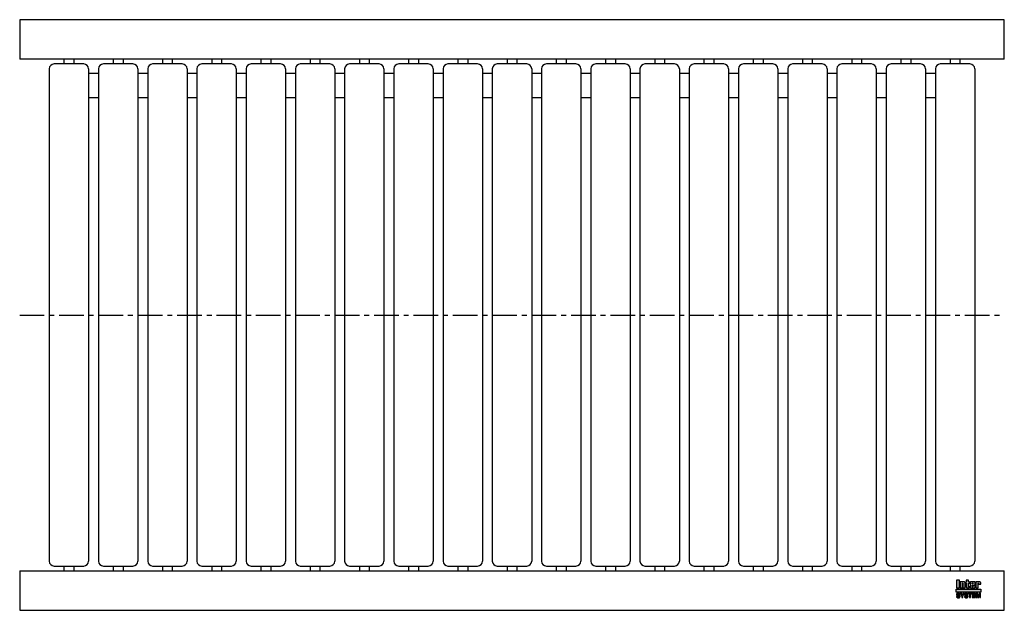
# Model space of a CAD drawing. Header units: millimetres. Extents: x 0 to 1000, y -300 to 300.
import ezdxf

# ---------------------------------------------------------------- set-up
doc = ezdxf.new("R2010")
doc.units = ezdxf.units.MM
doc.header["$LTSCALE"] = 20
doc.linetypes.add('CENTER', pattern=[2, 1.25, -0.25, 0.25, -0.25])
doc.layers.get('0').update_dxf_attribs({"linetype": 'CONTINUOUS', "lineweight": 50})
for name, color, linetype, lineweight in [('Centre Lines', 4, 'CENTER', 25), ('Frame', 1, 'CONTINUOUS', 25), ('Midi', 70, 'CONTINUOUS', 25), ('Rollers', 7, 'CONTINUOUS', 25)]:
    doc.layers.add(name, color=color, linetype=linetype, lineweight=lineweight)

# ---------------------------------------------------------------- blocks, each defined once
blk = doc.blocks.new('A$C7C524052')
at = {"layer": 'Rollers'}
for p, q in [((35, 255), (5, 255)), ((15, 260), (15, 255)), ((25, 260), (25, 255)), ((0, 250), (0, -250)), ((40, 250), (40, -250)), ((5, -255), (35, -255)), ((15, -255), (15, -260)), ((25, -255), (25, -260))]:
    blk.add_line(p, q, dxfattribs=at)
for centre, start, end in [((5, 250), 90, 180), ((35, 250), 0, 90), ((5, -250), 180, 270), ((35, -250), 270, 0)]:
    blk.add_arc(centre, 5, start, end, dxfattribs=at)

msp = doc.modelspace()

# ---------------------------------------------------------------- hatches: boundary and pattern name
at = {"layer": 'Frame'}
h = msp.add_hatch(color=254, dxfattribs=at)
h.paths.add_polyline_path([(973.3, -272.7), (973.3, -272.6), (973.4, -272.6), (973.4, -272.5), (973.4, -272.5), (973.5, -272.5), (973.6, -272.5), (973.7, -272.5), (973.7, -272.5), (973.8, -272.5), (973.8, -272.6), (973.9, -272.6), (973.9, -272.7), (973.9, -272.8), (973.9, -272.9), (973.9, -273.5), (976.1, -273.5), (976.1, -272.8), (976.1, -272.6), (976.1, -272.4), (976.1, -272.2), (976, -272), (975.9, -271.9), (975.9, -271.7), (975.8, -271.6), (975.7, -271.5), (975.6, -271.4), (975.5, -271.3), (975.4, -271.2), (975.2, -271.1), (975.1, -271.1), (974.9, -271), (974.7, -271), (974.6, -271), (974.5, -271), (974.4, -271), (974.3, -271), (974.2, -271), (974.1, -271.1), (974, -271.1), (973.9, -271.1), (973.9, -271.1), (973.8, -271.1), (973.7, -271.2), (973.6, -271.2), (973.5, -271.2), (973.5, -271.3), (973.4, -271.3), (973.3, -271.4), (973.2, -271.4), (973.2, -271), (971, -271), (971, -277.3), (973.3, -277.3), (973.3, -272.9), (973.3, -272.8)])
h.paths.add_polyline_path([(970.4, -272.5), (970.4, -272.3), (970.4, -272.1), (970.4, -271.9), (970.4, -271.8), (970.3, -271.7), (970.3, -271.5), (970.2, -271.4), (970.1, -271.3), (970, -271.3), (969.9, -271.2), (969.8, -271.1), (969.6, -271.1), (969.5, -271.1), (969.3, -271), (969.1, -271), (968.9, -271), (966.7, -271), (966.5, -271), (966.3, -271), (966.1, -271.1), (965.9, -271.1), (965.8, -271.1), (965.7, -271.2), (965.6, -271.3), (965.5, -271.3), (965.4, -271.4), (965.3, -271.5), (965.3, -271.7), (965.2, -271.8), (965.2, -271.9), (965.2, -272.1), (965.2, -272.3), (965.2, -272.5), (965.2, -275.9), (965.2, -276.1), (965.2, -276.3), (965.2, -276.4), (965.2, -276.6), (965.3, -276.7), (965.3, -276.8), (965.4, -276.9), (965.5, -277), (965.6, -277.1), (965.7, -277.1), (965.8, -277.2), (965.9, -277.2), (966.1, -277.3), (966.3, -277.3), (966.5, -277.3), (966.7, -277.3), (968.9, -277.3), (969.1, -277.3), (969.3, -277.3), (969.5, -277.3), (969.6, -277.2), (969.8, -277.2), (969.9, -277.1), (970, -277.1), (970.1, -277), (970.2, -276.9), (970.3, -276.8), (970.3, -276.7), (970.4, -276.6), (970.4, -276.4), (970.4, -276.3), (970.4, -276.1), (970.4, -275.9), (970.4, -274.8), (968.1, -274.8), (968.1, -275.6), (968.1, -275.8), (968.1, -275.8), (968.1, -275.9), (968, -276), (968, -276), (967.9, -276.1), (967.9, -276.1), (967.8, -276.1), (967.7, -276.1), (967.7, -276.1), (967.6, -276), (967.6, -276), (967.5, -275.9), (967.5, -275.8), (967.5, -275.8), (967.5, -275.6), (967.5, -274.3), (970.4, -274.3)])
h.paths.add_polyline_path([(968.1, -273.2), (967.5, -273.2), (967.5, -272.7), (967.5, -272.6), (967.5, -272.5), (967.5, -272.4), (967.5, -272.3), (967.6, -272.3), (967.6, -272.2), (967.7, -272.2), (967.8, -272.2), (967.9, -272.2), (968, -272.2), (968, -272.3), (968.1, -272.3), (968.1, -272.4), (968.1, -272.5), (968.1, -272.6), (968.1, -272.7)], flags=16)
h.paths.add_polyline_path([(963.7, -272.3), (964.6, -272.3), (964.6, -271), (963.7, -271), (963.7, -269.3), (961.4, -269.3), (961.4, -271), (960.8, -271), (960.8, -272.3), (961.4, -272.3), (961.4, -275.9), (961.4, -276.1), (961.4, -276.2), (961.4, -276.4), (961.5, -276.5), (961.5, -276.7), (961.6, -276.8), (961.6, -276.9), (961.7, -277), (961.8, -277), (961.9, -277.1), (962, -277.2), (962.2, -277.2), (962.3, -277.2), (962.5, -277.3), (962.7, -277.3), (962.9, -277.3), (964.6, -277.3), (964.6, -276.1), (964.2, -276.1), (964.1, -276.1), (964, -276.1), (963.9, -276.1), (963.8, -276), (963.8, -276), (963.7, -275.9), (963.7, -275.9), (963.7, -275.8)])
h.paths.add_polyline_path([(960.3, -272.8), (960.3, -272.6), (960.3, -272.4), (960.3, -272.2), (960.2, -272), (960.2, -271.9), (960.1, -271.7), (960, -271.6), (959.9, -271.5), (959.8, -271.4), (959.7, -271.3), (959.5, -271.2), (959.4, -271.1), (959.3, -271.1), (959.1, -271), (958.9, -271), (958.7, -271), (958.6, -271), (958.5, -271), (958.4, -271), (958.3, -271), (958.3, -271.1), (958.2, -271.1), (958.1, -271.1), (958, -271.1), (957.9, -271.1), (957.8, -271.2), (957.7, -271.2), (957.6, -271.2), (957.6, -271.3), (957.5, -271.3), (957.4, -271.4), (957.3, -271.4), (957.3, -271), (955.1, -271), (955.1, -277.3), (957.4, -277.3), (957.4, -272.9), (957.4, -272.8), (957.4, -272.7), (957.4, -272.6), (957.5, -272.6), (957.5, -272.5), (957.5, -272.5), (957.6, -272.5), (957.7, -272.5), (957.8, -272.5), (957.8, -272.5), (957.9, -272.5), (958, -272.6), (958, -272.6), (958, -272.7), (958, -272.8), (958, -272.9), (958, -277.3), (960.3, -277.3)])
h.paths.add_polyline_path([(954.4, -269.3), (951.3, -269.3), (951.3, -277.3), (954.4, -277.3)])
msp.add_hatch(color=1, dxfattribs=at).paths.add_polyline_path([(976.2, -281.6), (976.2, -278.4), (951.2, -278.4), (951.2, -281.6)])
h = msp.add_hatch(color=7, dxfattribs=at)
h.paths.add_polyline_path([(972.8, -282.7), (971.5, -282.7), (971.5, -287.1), (972.3, -287.1), (972.3, -283.4), (972.4, -283.4), (973.2, -287.1), (974.1, -287.1), (974.9, -283.4), (975, -283.4), (975, -287.1), (975.8, -287.1), (975.8, -282.7), (974.5, -282.7), (973.7, -286.2)])
h.paths.add_polyline_path([(970.8, -282.7), (967.5, -282.7), (967.5, -287.1), (970.9, -287.1), (970.9, -286.4), (968.4, -286.4), (968.4, -285.2), (970.6, -285.2), (970.6, -284.4), (968.4, -284.4), (968.4, -283.4), (970.8, -283.4)])
h.paths.add_polyline_path([(967.1, -282.7), (963.4, -282.7), (963.4, -283.4), (964.7, -283.4), (964.7, -287.1), (965.7, -287.1), (965.7, -283.4), (967.1, -283.4)])
h.paths.add_polyline_path([(962.5, -282.9), (962.3, -282.8), (962.2, -282.7), (962, -282.6), (961.8, -282.6), (961.5, -282.6), (961.3, -282.6), (961.1, -282.6), (960.9, -282.6), (960.7, -282.6), (960.6, -282.7), (960.4, -282.7), (960.3, -282.8), (960.2, -282.8), (960, -282.9), (959.9, -283), (959.9, -283.1), (959.8, -283.2), (959.7, -283.3), (959.7, -283.5), (959.6, -283.6), (959.6, -283.8), (959.6, -283.9), (959.6, -284.1), (959.6, -284.2), (959.6, -284.4), (959.7, -284.5), (959.8, -284.6), (959.8, -284.7), (959.9, -284.8), (960, -284.9), (960.1, -285), (960.2, -285), (960.3, -285.1), (960.5, -285.1), (960.6, -285.2), (960.8, -285.2), (960.9, -285.2), (961, -285.3), (961.1, -285.3), (961.2, -285.3), (961.2, -285.3), (961.3, -285.3), (961.3, -285.3), (961.4, -285.3), (961.4, -285.3), (961.5, -285.4), (961.7, -285.4), (961.8, -285.4), (962, -285.5), (962.1, -285.5), (962.2, -285.6), (962.3, -285.7), (962.3, -285.8), (962.3, -285.9), (962.3, -286.1), (962.2, -286.2), (962.1, -286.3), (962, -286.4), (961.8, -286.4), (961.7, -286.5), (961.5, -286.5), (961.3, -286.5), (961.2, -286.5), (961, -286.5), (960.8, -286.4), (960.7, -286.3), (960.6, -286.2), (960.5, -286.1), (960.4, -286), (960.4, -285.8), (959.5, -285.8), (959.5, -286), (959.6, -286.2), (959.6, -286.3), (959.7, -286.5), (959.8, -286.6), (959.9, -286.7), (960, -286.8), (960.1, -286.9), (960.2, -287), (960.4, -287.1), (960.5, -287.1), (960.7, -287.2), (960.9, -287.2), (961.1, -287.3), (961.3, -287.3), (961.5, -287.3), (961.6, -287.3), (961.6, -287.3), (961.8, -287.3), (961.9, -287.2), (962, -287.2), (962.2, -287.2), (962.3, -287.1), (962.5, -287), (962.6, -287), (962.7, -286.9), (962.9, -286.7), (963, -286.6), (963.1, -286.4), (963.1, -286.3), (963.2, -286.1), (963.2, -285.8), (963.2, -285.7), (963.2, -285.5), (963.2, -285.4), (963.1, -285.3), (963.1, -285.2), (963, -285.1), (963, -285.1), (962.9, -285), (962.8, -284.9), (962.7, -284.8), (962.6, -284.8), (962.5, -284.7), (962.4, -284.7), (962.2, -284.7), (962.1, -284.6), (961.9, -284.6), (961.8, -284.6), (961.8, -284.5), (961.7, -284.5), (961.6, -284.5), (961.6, -284.5), (961.5, -284.5), (961.4, -284.4), (961.3, -284.4), (961.3, -284.4), (961.2, -284.4), (961.1, -284.4), (961.1, -284.4), (961, -284.4), (960.9, -284.3), (960.9, -284.3), (960.8, -284.3), (960.7, -284.3), (960.6, -284.2), (960.6, -284.2), (960.5, -284.1), (960.5, -284), (960.5, -284), (960.5, -283.9), (960.4, -283.8), (960.5, -283.7), (960.5, -283.6), (960.6, -283.5), (960.7, -283.4), (960.8, -283.4), (961, -283.4), (961.1, -283.3), (961.2, -283.3), (961.4, -283.3), (961.6, -283.4), (961.7, -283.4), (961.9, -283.5), (962, -283.5), (962.1, -283.7), (962.1, -283.8), (962.2, -284), (963.1, -284), (963.1, -283.9), (963, -283.7), (963, -283.6), (963, -283.5), (962.9, -283.4), (962.9, -283.3), (962.8, -283.2), (962.7, -283), (962.6, -282.9)])
h.paths.add_polyline_path([(959.3, -282.7), (958.3, -282.7), (957.4, -284.6), (956.4, -282.7), (955.3, -282.7), (956.9, -285.5), (956.9, -287.1), (957.8, -287.1), (957.8, -285.5)])
h.paths.add_polyline_path([(954.4, -282.9), (954.2, -282.8), (954.1, -282.7), (953.9, -282.6), (953.7, -282.6), (953.5, -282.6), (953.2, -282.6), (953, -282.6), (952.8, -282.6), (952.7, -282.6), (952.5, -282.7), (952.4, -282.7), (952.2, -282.8), (952.1, -282.8), (952, -282.9), (951.9, -283), (951.8, -283.1), (951.7, -283.2), (951.6, -283.3), (951.6, -283.5), (951.6, -283.6), (951.5, -283.8), (951.5, -283.9), (951.5, -284.1), (951.5, -284.2), (951.6, -284.4), (951.6, -284.5), (951.7, -284.6), (951.7, -284.7), (951.8, -284.8), (951.9, -284.9), (952, -285), (952.2, -285), (952.3, -285.1), (952.4, -285.1), (952.5, -285.2), (952.7, -285.2), (952.8, -285.2), (953, -285.3), (953, -285.3), (953.1, -285.3), (953.1, -285.3), (953.2, -285.3), (953.3, -285.3), (953.3, -285.3), (953.4, -285.3), (953.4, -285.4), (953.6, -285.4), (953.7, -285.4), (953.9, -285.5), (954, -285.5), (954.1, -285.6), (954.2, -285.7), (954.2, -285.8), (954.2, -285.9), (954.2, -286.1), (954.1, -286.2), (954, -286.3), (953.9, -286.4), (953.8, -286.4), (953.6, -286.5), (953.4, -286.5), (953.2, -286.5), (953.1, -286.5), (952.9, -286.5), (952.8, -286.4), (952.6, -286.3), (952.5, -286.2), (952.4, -286.1), (952.4, -286), (952.4, -285.8), (951.5, -285.8), (951.5, -286), (951.5, -286.2), (951.5, -286.3), (951.6, -286.5), (951.7, -286.6), (951.8, -286.7), (951.9, -286.8), (952, -286.9), (952.1, -287), (952.3, -287.1), (952.5, -287.1), (952.6, -287.2), (952.8, -287.2), (953, -287.3), (953.2, -287.3), (953.4, -287.3), (953.5, -287.3), (953.6, -287.3), (953.7, -287.3), (953.8, -287.2), (954, -287.2), (954.1, -287.2), (954.3, -287.1), (954.4, -287), (954.5, -287), (954.7, -286.9), (954.8, -286.7), (954.9, -286.6), (955, -286.4), (955.1, -286.3), (955.1, -286.1), (955.1, -285.8), (955.1, -285.7), (955.1, -285.5), (955.1, -285.4), (955.1, -285.3), (955, -285.2), (955, -285.1), (954.9, -285.1), (954.8, -285), (954.7, -284.9), (954.6, -284.8), (954.5, -284.8), (954.4, -284.7), (954.3, -284.7), (954.1, -284.7), (954, -284.6), (953.8, -284.6), (953.8, -284.6), (953.7, -284.5), (953.6, -284.5), (953.6, -284.5), (953.5, -284.5), (953.4, -284.5), (953.3, -284.4), (953.3, -284.4), (953.2, -284.4), (953.1, -284.4), (953.1, -284.4), (953, -284.4), (952.9, -284.4), (952.9, -284.3), (952.8, -284.3), (952.7, -284.3), (952.6, -284.3), (952.6, -284.2), (952.5, -284.2), (952.5, -284.1), (952.4, -284), (952.4, -284), (952.4, -283.9), (952.4, -283.8), (952.4, -283.7), (952.5, -283.6), (952.6, -283.5), (952.7, -283.4), (952.8, -283.4), (952.9, -283.4), (953, -283.3), (953.2, -283.3), (953.3, -283.3), (953.5, -283.4), (953.7, -283.4), (953.8, -283.5), (953.9, -283.5), (954, -283.7), (954.1, -283.8), (954.1, -284), (955, -284), (955, -283.9), (955, -283.7), (955, -283.6), (954.9, -283.5), (954.9, -283.4), (954.8, -283.3), (954.7, -283.2), (954.6, -283), (954.5, -282.9)])

# ---------------------------------------------------------------- linework, layer by layer
at = {"layer": 'Centre Lines'}
msp.add_line((0, 0), (1000, 0), dxfattribs=at)
at = {"layer": 'Frame', "color": 7, "linetype": 'Continuous'}
for p, q in [((951.3, -269.3), (951.3, -277.3)), ((954.4, -269.3), (951.3, -269.3)), ((954.4, -277.3), (954.4, -269.3)), ((963.7, -269.3), (961.4, -269.3)), ((961.4, -269.3), (961.4, -271)), ((963.7, -271), (963.7, -269.3)), ((951.3, -277.3), (954.4, -277.3)), ((955.1, -271), (955.1, -277.3)), ((957.3, -271), (955.1, -271)), ((955.1, -277.3), (957.4, -277.3)), ((957.3, -271.4), (957.3, -271)), ((957.4, -271.4), (957.3, -271.4)), ((957.5, -271.3), (957.4, -271.4)), ((957.4, -272.7), (957.4, -272.6)), ((957.4, -272.6), (957.5, -272.6)), ((957.4, -272.8), (957.4, -272.7)), ((957.4, -272.9), (957.4, -272.8)), ((957.4, -277.3), (957.4, -272.9)), ((957.6, -271.3), (957.5, -271.3)), ((957.5, -272.6), (957.5, -272.5)), ((957.5, -272.5), (957.5, -272.5)), ((957.5, -272.5), (957.6, -272.5)), ((957.7, -271.2), (957.6, -271.2)), ((957.6, -271.2), (957.6, -271.3)), ((957.6, -272.5), (957.7, -272.5)), ((957.8, -271.2), (957.7, -271.2)), ((957.7, -272.5), (957.8, -272.5)), ((957.9, -271.1), (957.8, -271.2)), ((957.8, -272.5), (957.8, -272.5)), ((957.8, -272.5), (957.9, -272.5)), ((958, -271.1), (957.9, -271.1)), ((957.9, -272.5), (958, -272.6)), ((958.1, -271.1), (958, -271.1)), ((958, -272.6), (958, -272.7)), ((958, -272.6), (958, -272.6)), ((958, -272.7), (958, -272.8)), ((958, -272.8), (958, -272.9)), ((958, -272.9), (958, -277.3)), ((958, -277.3), (960.3, -277.3)), ((958.2, -271.1), (958.1, -271.1)), ((958.3, -271.1), (958.2, -271.1)), ((958.4, -271), (958.3, -271)), ((958.3, -271), (958.3, -271.1)), ((958.5, -271), (958.4, -271)), ((958.6, -271), (958.5, -271)), ((958.7, -271), (958.6, -271)), ((958.9, -271), (958.7, -271)), ((959.1, -271), (958.9, -271)), ((959.3, -271.1), (959.1, -271)), ((959.4, -271.1), (959.3, -271.1)), ((959.5, -271.2), (959.4, -271.1)), ((959.7, -271.3), (959.5, -271.2)), ((959.8, -271.4), (959.7, -271.3)), ((959.9, -271.5), (959.8, -271.4)), ((960, -271.6), (959.9, -271.5)), ((960.1, -271.7), (960, -271.6)), ((960.2, -271.9), (960.1, -271.7)), ((960.2, -272), (960.2, -271.9)), ((960.3, -272.2), (960.2, -272)), ((960.3, -272.4), (960.3, -272.2)), ((960.3, -272.6), (960.3, -272.4)), ((960.3, -272.8), (960.3, -272.6)), ((960.3, -277.3), (960.3, -272.8)), ((961.4, -271), (960.8, -271)), ((960.8, -271), (960.8, -272.3)), ((960.8, -272.3), (961.4, -272.3)), ((961.4, -272.3), (961.4, -275.9)), ((961.4, -275.9), (961.4, -276.1)), ((961.4, -276.1), (961.4, -276.2)), ((961.4, -276.2), (961.4, -276.4)), ((961.4, -276.4), (961.5, -276.5)), ((961.5, -276.5), (961.5, -276.7)), ((961.5, -276.7), (961.6, -276.8)), ((961.6, -276.8), (961.6, -276.9)), ((961.6, -276.9), (961.7, -277)), ((961.7, -277), (961.8, -277)), ((961.8, -277), (961.9, -277.1)), ((961.9, -277.1), (962, -277.2)), ((962, -277.2), (962.2, -277.2)), ((962.2, -277.2), (962.3, -277.2)), ((962.3, -277.2), (962.5, -277.3)), ((962.5, -277.3), (962.7, -277.3)), ((962.7, -277.3), (962.9, -277.3)), ((962.9, -277.3), (964.6, -277.3)), ((964.6, -271), (963.7, -271)), ((963.7, -275.8), (963.7, -272.3)), ((963.7, -272.3), (964.6, -272.3)), ((963.7, -275.9), (963.7, -275.8)), ((963.8, -276), (963.7, -275.9)), ((963.7, -275.9), (963.7, -275.9)), ((963.9, -276.1), (963.8, -276)), ((963.8, -276), (963.8, -276)), ((964, -276.1), (963.9, -276.1)), ((964.1, -276.1), (964, -276.1)), ((964.2, -276.1), (964.1, -276.1)), ((964.6, -276.1), (964.2, -276.1)), ((964.6, -272.3), (964.6, -271)), ((964.6, -277.3), (964.6, -276.1)), ((965.3, -271.7), (965.2, -271.8)), ((965.2, -271.8), (965.2, -271.9)), ((965.2, -271.9), (965.2, -272.1)), ((965.2, -272.1), (965.2, -272.3)), ((965.2, -272.3), (965.2, -272.5)), ((965.2, -272.5), (965.2, -275.9)), ((965.2, -275.9), (965.2, -276.1)), ((965.2, -276.1), (965.2, -276.3)), ((965.2, -276.3), (965.2, -276.4)), ((965.2, -276.4), (965.2, -276.6)), ((965.2, -276.6), (965.3, -276.7)), ((965.4, -271.4), (965.3, -271.5)), ((965.3, -271.5), (965.3, -271.7)), ((965.3, -276.7), (965.3, -276.8)), ((965.3, -276.8), (965.4, -276.9)), ((965.5, -271.3), (965.4, -271.4)), ((965.4, -276.9), (965.5, -277)), ((965.6, -271.3), (965.5, -271.3)), ((965.5, -277), (965.6, -277.1)), ((965.7, -271.2), (965.6, -271.3)), ((965.6, -277.1), (965.7, -277.1)), ((965.8, -271.1), (965.7, -271.2)), ((965.7, -277.1), (965.8, -277.2)), ((965.9, -271.1), (965.8, -271.1)), ((965.8, -277.2), (965.9, -277.2)), ((966.1, -271.1), (965.9, -271.1)), ((965.9, -277.2), (966.1, -277.3)), ((966.3, -271), (966.1, -271.1)), ((966.1, -277.3), (966.3, -277.3)), ((966.5, -271), (966.3, -271)), ((966.3, -277.3), (966.5, -277.3)), ((966.7, -271), (966.5, -271)), ((966.5, -277.3), (966.7, -277.3)), ((968.9, -271), (966.7, -271)), ((966.7, -277.3), (968.9, -277.3)), ((967.5, -272.4), (967.5, -272.3)), ((967.5, -272.3), (967.6, -272.3)), ((967.5, -272.5), (967.5, -272.4)), ((967.5, -272.6), (967.5, -272.5)), ((967.5, -272.7), (967.5, -272.6)), ((967.5, -273.2), (967.5, -272.7)), ((968.1, -273.2), (967.5, -273.2)), ((967.5, -275.6), (967.5, -274.3)), ((967.5, -274.3), (970.4, -274.3)), ((967.5, -275.8), (967.5, -275.6)), ((967.5, -275.9), (967.5, -275.8)), ((967.5, -275.8), (967.5, -275.8)), ((967.6, -276), (967.5, -275.9)), ((967.6, -272.3), (967.6, -272.2)), ((967.6, -272.2), (967.7, -272.2)), ((967.7, -276.1), (967.6, -276)), ((967.6, -276), (967.6, -276)), ((967.7, -272.2), (967.8, -272.2)), ((967.8, -276.1), (967.7, -276.1)), ((967.7, -276.1), (967.7, -276.1)), ((967.8, -272.2), (967.9, -272.2)), ((967.9, -276.1), (967.8, -276.1)), ((967.9, -272.2), (968, -272.2)), ((968, -276), (967.9, -276.1)), ((967.9, -276.1), (967.9, -276.1)), ((968, -272.2), (968, -272.3)), ((968, -272.3), (968.1, -272.3)), ((968.1, -275.9), (968, -276)), ((968, -276), (968, -276)), ((968.1, -272.3), (968.1, -272.4)), ((968.1, -272.4), (968.1, -272.5)), ((968.1, -272.5), (968.1, -272.6)), ((968.1, -272.6), (968.1, -272.7)), ((968.1, -272.7), (968.1, -273.2)), ((968.1, -274.8), (968.1, -275.6)), ((970.4, -274.8), (968.1, -274.8)), ((968.1, -275.6), (968.1, -275.8)), ((968.1, -275.8), (968.1, -275.8)), ((968.1, -275.8), (968.1, -275.9)), ((969.1, -271), (968.9, -271)), ((968.9, -277.3), (969.1, -277.3)), ((969.3, -271), (969.1, -271)), ((969.1, -277.3), (969.3, -277.3)), ((969.5, -271.1), (969.3, -271)), ((969.3, -277.3), (969.5, -277.3)), ((969.6, -271.1), (969.5, -271.1)), ((969.5, -277.3), (969.6, -277.2)), ((969.8, -271.1), (969.6, -271.1)), ((969.6, -277.2), (969.8, -277.2)), ((969.9, -271.2), (969.8, -271.1)), ((969.8, -277.2), (969.9, -277.1)), ((970, -271.3), (969.9, -271.2)), ((969.9, -277.1), (970, -277.1)), ((970.1, -271.3), (970, -271.3)), ((970, -277.1), (970.1, -277)), ((970.2, -271.4), (970.1, -271.3)), ((970.1, -277), (970.2, -276.9)), ((970.3, -271.5), (970.2, -271.4)), ((970.2, -276.9), (970.3, -276.8)), ((970.3, -271.7), (970.3, -271.5)), ((970.4, -271.8), (970.3, -271.7)), ((970.3, -276.7), (970.4, -276.6)), ((970.3, -276.8), (970.3, -276.7)), ((970.4, -271.9), (970.4, -271.8)), ((970.4, -272.1), (970.4, -271.9)), ((970.4, -272.3), (970.4, -272.1)), ((970.4, -272.5), (970.4, -272.3)), ((970.4, -274.3), (970.4, -272.5)), ((970.4, -275.9), (970.4, -274.8)), ((970.4, -276.1), (970.4, -275.9)), ((970.4, -276.3), (970.4, -276.1)), ((970.4, -276.4), (970.4, -276.3)), ((970.4, -276.6), (970.4, -276.4)), ((971, -271), (971, -277.3)), ((973.2, -271), (971, -271)), ((971, -277.3), (973.3, -277.3)), ((973.2, -271.4), (973.2, -271)), ((973.3, -271.4), (973.2, -271.4)), ((973.4, -271.3), (973.3, -271.4)), ((973.3, -272.7), (973.3, -272.6)), ((973.3, -272.6), (973.4, -272.6)), ((973.3, -272.8), (973.3, -272.7)), ((973.3, -272.9), (973.3, -272.8)), ((973.3, -277.3), (973.3, -272.9)), ((973.5, -271.3), (973.4, -271.3)), ((973.4, -272.6), (973.4, -272.5)), ((973.4, -272.5), (973.4, -272.5)), ((973.4, -272.5), (973.5, -272.5)), ((973.6, -271.2), (973.5, -271.2)), ((973.5, -271.2), (973.5, -271.3)), ((973.5, -272.5), (973.6, -272.5)), ((973.7, -271.2), (973.6, -271.2)), ((973.6, -272.5), (973.7, -272.5)), ((973.8, -271.1), (973.7, -271.2)), ((973.7, -272.5), (973.7, -272.5)), ((973.7, -272.5), (973.8, -272.5)), ((973.9, -271.1), (973.8, -271.1)), ((973.8, -272.5), (973.8, -272.6)), ((973.8, -272.6), (973.9, -272.6)), ((974, -271.1), (973.9, -271.1)), ((973.9, -271.1), (973.9, -271.1)), ((973.9, -272.6), (973.9, -272.7)), ((973.9, -272.7), (973.9, -272.8)), ((973.9, -272.8), (973.9, -272.9)), ((973.9, -272.9), (973.9, -273.5)), ((973.9, -273.5), (976.1, -273.5)), ((974.1, -271.1), (974, -271.1)), ((974.2, -271), (974.1, -271.1)), ((974.3, -271), (974.2, -271)), ((974.4, -271), (974.3, -271)), ((974.5, -271), (974.4, -271)), ((974.6, -271), (974.5, -271)), ((974.7, -271), (974.6, -271)), ((974.9, -271), (974.7, -271)), ((975.1, -271.1), (974.9, -271)), ((975.2, -271.1), (975.1, -271.1)), ((975.4, -271.2), (975.2, -271.1)), ((975.5, -271.3), (975.4, -271.2)), ((975.6, -271.4), (975.5, -271.3)), ((975.7, -271.5), (975.6, -271.4)), ((975.8, -271.6), (975.7, -271.5)), ((975.9, -271.7), (975.8, -271.6)), ((975.9, -271.9), (975.9, -271.7)), ((976, -272), (975.9, -271.9)), ((976.1, -272.2), (976, -272)), ((976.1, -272.4), (976.1, -272.2)), ((976.1, -272.6), (976.1, -272.4)), ((976.1, -272.8), (976.1, -272.6)), ((976.1, -273.5), (976.1, -272.8)), ((951.6, -283.6), (951.5, -283.8)), ((951.5, -283.8), (951.5, -283.9)), ((951.5, -283.9), (951.5, -284.1)), ((951.5, -284.1), (951.5, -284.2)), ((951.5, -284.2), (951.6, -284.4)), ((951.5, -285.8), (951.5, -286)), ((952.4, -285.8), (951.5, -285.8)), ((951.5, -286), (951.5, -286.2)), ((951.5, -286.2), (951.5, -286.3)), ((951.5, -286.3), (951.6, -286.5)), ((951.7, -283.2), (951.6, -283.3)), ((951.6, -283.3), (951.6, -283.5)), ((951.6, -283.5), (951.6, -283.6)), ((951.6, -284.4), (951.6, -284.5)), ((951.6, -284.5), (951.7, -284.6)), ((951.6, -286.5), (951.7, -286.6)), ((951.8, -283.1), (951.7, -283.2)), ((951.7, -284.6), (951.7, -284.7)), ((951.7, -284.7), (951.8, -284.8)), ((951.7, -286.6), (951.8, -286.7)), ((951.9, -283), (951.8, -283.1)), ((951.8, -284.8), (951.9, -284.9)), ((951.8, -286.7), (951.9, -286.8)), ((952, -282.9), (951.9, -283)), ((951.9, -284.9), (952, -285)), ((951.9, -286.8), (952, -286.9)), ((952.1, -282.8), (952, -282.9)), ((952, -285), (952.2, -285)), ((952, -286.9), (952.1, -287)), ((952.2, -282.8), (952.1, -282.8)), ((952.1, -287), (952.3, -287.1)), ((952.4, -282.7), (952.2, -282.8)), ((952.2, -285), (952.3, -285.1)), ((952.3, -285.1), (952.4, -285.1)), ((952.3, -287.1), (952.5, -287.1)), ((952.5, -282.7), (952.4, -282.7)), ((952.4, -283.7), (952.5, -283.6)), ((952.4, -283.8), (952.4, -283.7)), ((952.4, -283.9), (952.4, -283.8)), ((952.4, -284), (952.4, -283.9)), ((952.5, -284.1), (952.4, -284)), ((952.4, -284), (952.4, -284)), ((952.4, -285.1), (952.5, -285.2)), ((952.4, -286), (952.4, -285.8)), ((952.4, -286.1), (952.4, -286)), ((952.5, -286.2), (952.4, -286.1)), ((952.7, -282.6), (952.5, -282.7)), ((952.5, -283.6), (952.6, -283.5)), ((952.5, -284.2), (952.5, -284.1)), ((952.6, -284.2), (952.5, -284.2)), ((952.5, -285.2), (952.7, -285.2)), ((952.6, -286.3), (952.5, -286.2)), ((952.5, -287.1), (952.6, -287.2)), ((952.6, -283.5), (952.7, -283.4)), ((952.6, -284.3), (952.6, -284.2)), ((952.7, -284.3), (952.6, -284.3)), ((952.8, -286.4), (952.6, -286.3)), ((952.6, -287.2), (952.8, -287.2)), ((952.8, -282.6), (952.7, -282.6)), ((952.7, -283.4), (952.8, -283.4)), ((952.8, -284.3), (952.7, -284.3)), ((952.7, -285.2), (952.8, -285.2)), ((953, -282.6), (952.8, -282.6)), ((952.8, -283.4), (952.9, -283.4)), ((952.9, -284.3), (952.8, -284.3)), ((952.8, -285.2), (953, -285.3)), ((952.9, -286.5), (952.8, -286.4)), ((952.8, -287.2), (953, -287.3)), ((952.9, -283.4), (953, -283.3)), ((952.9, -284.4), (952.9, -284.3)), ((953, -284.4), (952.9, -284.4)), ((953.1, -286.5), (952.9, -286.5)), ((953.2, -282.6), (953, -282.6)), ((953, -283.3), (953.2, -283.3)), ((953.1, -284.4), (953, -284.4)), ((953, -285.3), (953, -285.3)), ((953, -285.3), (953.1, -285.3)), ((953, -287.3), (953.2, -287.3)), ((953.2, -284.4), (953.1, -284.4)), ((953.1, -284.4), (953.1, -284.4)), ((953.1, -285.3), (953.1, -285.3)), ((953.1, -285.3), (953.2, -285.3)), ((953.2, -286.5), (953.1, -286.5)), ((953.5, -282.6), (953.2, -282.6)), ((953.2, -283.3), (953.3, -283.3)), ((953.3, -284.4), (953.2, -284.4)), ((953.2, -285.3), (953.3, -285.3)), ((953.4, -286.5), (953.2, -286.5)), ((953.2, -287.3), (953.4, -287.3)), ((953.3, -283.3), (953.5, -283.4)), ((953.4, -284.5), (953.3, -284.4)), ((953.3, -284.4), (953.3, -284.4)), ((953.3, -285.3), (953.3, -285.3)), ((953.3, -285.3), (953.4, -285.3)), ((953.5, -284.5), (953.4, -284.5)), ((953.4, -285.3), (953.4, -285.4)), ((953.4, -285.4), (953.6, -285.4)), ((953.6, -286.5), (953.4, -286.5)), ((953.4, -287.3), (953.5, -287.3)), ((953.7, -282.6), (953.5, -282.6)), ((953.5, -283.4), (953.7, -283.4)), ((953.6, -284.5), (953.5, -284.5)), ((953.5, -287.3), (953.6, -287.3)), ((953.7, -284.5), (953.6, -284.5)), ((953.6, -284.5), (953.6, -284.5)), ((953.6, -285.4), (953.7, -285.4)), ((953.8, -286.4), (953.6, -286.5)), ((953.6, -287.3), (953.7, -287.3)), ((953.9, -282.6), (953.7, -282.6)), ((953.7, -283.4), (953.8, -283.5)), ((953.8, -284.6), (953.7, -284.5)), ((953.7, -285.4), (953.9, -285.5)), ((953.7, -287.3), (953.8, -287.2)), ((953.8, -283.5), (953.9, -283.5)), ((954, -284.6), (953.8, -284.6)), ((953.8, -284.6), (953.8, -284.6)), ((953.9, -286.4), (953.8, -286.4)), ((953.8, -287.2), (954, -287.2)), ((954.1, -282.7), (953.9, -282.6)), ((953.9, -283.5), (954, -283.7)), ((953.9, -285.5), (954, -285.5)), ((954, -286.3), (953.9, -286.4)), ((954, -283.7), (954.1, -283.8)), ((954.1, -284.7), (954, -284.6)), ((954, -285.5), (954.1, -285.6)), ((954.1, -286.2), (954, -286.3)), ((954, -287.2), (954.1, -287.2)), ((954.2, -282.8), (954.1, -282.7)), ((954.1, -283.8), (954.1, -284)), ((954.1, -284), (955, -284)), ((954.3, -284.7), (954.1, -284.7)), ((954.1, -285.6), (954.2, -285.7)), ((954.2, -286.1), (954.1, -286.2)), ((954.1, -287.2), (954.3, -287.1)), ((954.4, -282.9), (954.2, -282.8)), ((954.2, -285.7), (954.2, -285.8)), ((954.2, -285.8), (954.2, -285.9)), ((954.2, -285.9), (954.2, -286.1)), ((954.4, -284.7), (954.3, -284.7)), ((954.3, -287.1), (954.4, -287)), ((954.5, -282.9), (954.4, -282.9)), ((954.5, -284.8), (954.4, -284.7)), ((954.4, -287), (954.5, -287)), ((954.6, -283), (954.5, -282.9)), ((954.6, -284.8), (954.5, -284.8)), ((954.5, -287), (954.7, -286.9)), ((954.7, -283.2), (954.6, -283)), ((954.7, -284.9), (954.6, -284.8)), ((954.8, -283.3), (954.7, -283.2)), ((954.8, -285), (954.7, -284.9)), ((954.7, -286.9), (954.8, -286.7)), ((954.9, -283.4), (954.8, -283.3)), ((954.9, -285.1), (954.8, -285)), ((954.8, -286.7), (954.9, -286.6)), ((954.9, -283.5), (954.9, -283.4)), ((955, -283.6), (954.9, -283.5)), ((955, -285.1), (954.9, -285.1)), ((954.9, -286.6), (955, -286.4)), ((955, -283.7), (955, -283.6)), ((955, -283.9), (955, -283.7)), ((955, -284), (955, -283.9)), ((955, -285.2), (955, -285.1)), ((955.1, -285.3), (955, -285.2)), ((955, -286.4), (955.1, -286.3)), ((955.1, -285.4), (955.1, -285.3)), ((955.1, -285.5), (955.1, -285.4)), ((955.1, -285.7), (955.1, -285.5)), ((955.1, -285.8), (955.1, -285.7)), ((955.1, -286.1), (955.1, -285.8)), ((955.1, -286.3), (955.1, -286.1)), ((955.3, -282.7), (956.9, -285.5)), ((956.4, -282.7), (955.3, -282.7)), ((957.4, -284.6), (956.4, -282.7)), ((956.9, -285.5), (956.9, -287.1)), ((956.9, -287.1), (957.8, -287.1)), ((958.3, -282.7), (957.4, -284.6)), ((957.8, -285.5), (959.3, -282.7)), ((957.8, -287.1), (957.8, -285.5)), ((959.3, -282.7), (958.3, -282.7)), ((959.5, -285.8), (959.5, -286)), ((960.4, -285.8), (959.5, -285.8)), ((959.5, -286), (959.6, -286.2)), ((959.7, -283.5), (959.6, -283.6)), ((959.6, -283.6), (959.6, -283.8)), ((959.6, -283.8), (959.6, -283.9)), ((959.6, -283.9), (959.6, -284.1)), ((959.6, -284.1), (959.6, -284.2)), ((959.6, -284.2), (959.6, -284.4)), ((959.6, -284.4), (959.7, -284.5)), ((959.6, -286.2), (959.6, -286.3)), ((959.6, -286.3), (959.7, -286.5)), ((959.8, -283.2), (959.7, -283.3)), ((959.7, -283.3), (959.7, -283.5)), ((959.7, -284.5), (959.8, -284.6)), ((959.7, -286.5), (959.8, -286.6)), ((959.9, -283.1), (959.8, -283.2)), ((959.8, -284.6), (959.8, -284.7)), ((959.8, -284.7), (959.9, -284.8)), ((959.8, -286.6), (959.9, -286.7)), ((960, -282.9), (959.9, -283)), ((959.9, -283), (959.9, -283.1)), ((959.9, -284.8), (960, -284.9)), ((959.9, -286.7), (960, -286.8)), ((960.2, -282.8), (960, -282.9)), ((960, -284.9), (960.1, -285)), ((960, -286.8), (960.1, -286.9)), ((960.1, -285), (960.2, -285)), ((960.1, -286.9), (960.2, -287)), ((960.3, -282.8), (960.2, -282.8)), ((960.2, -285), (960.3, -285.1)), ((960.2, -287), (960.4, -287.1)), ((960.4, -282.7), (960.3, -282.8)), ((960.3, -285.1), (960.5, -285.1)), ((960.6, -282.7), (960.4, -282.7)), ((960.4, -283.8), (960.5, -283.7)), ((960.5, -283.9), (960.4, -283.8)), ((960.4, -286), (960.4, -285.8)), ((960.5, -286.1), (960.4, -286)), ((960.4, -287.1), (960.5, -287.1)), ((960.5, -283.6), (960.6, -283.5)), ((960.5, -283.7), (960.5, -283.6)), ((960.5, -284), (960.5, -283.9)), ((960.5, -284.1), (960.5, -284)), ((960.5, -284), (960.5, -284)), ((960.6, -284.2), (960.5, -284.1)), ((960.5, -285.1), (960.6, -285.2)), ((960.6, -286.2), (960.5, -286.1)), ((960.5, -287.1), (960.7, -287.2)), ((960.7, -282.6), (960.6, -282.7)), ((960.6, -283.5), (960.7, -283.4)), ((960.7, -284.3), (960.6, -284.2)), ((960.6, -284.2), (960.6, -284.2)), ((960.6, -285.2), (960.8, -285.2)), ((960.7, -286.3), (960.6, -286.2)), ((960.9, -282.6), (960.7, -282.6)), ((960.7, -283.4), (960.8, -283.4)), ((960.8, -284.3), (960.7, -284.3)), ((960.8, -286.4), (960.7, -286.3)), ((960.7, -287.2), (960.9, -287.2)), ((960.8, -283.4), (961, -283.4)), ((960.9, -284.3), (960.8, -284.3)), ((960.8, -285.2), (960.9, -285.2)), ((961, -286.5), (960.8, -286.4)), ((961.1, -282.6), (960.9, -282.6)), ((961, -284.4), (960.9, -284.3)), ((960.9, -284.3), (960.9, -284.3)), ((960.9, -285.2), (961, -285.3)), ((960.9, -287.2), (961.1, -287.3)), ((961, -283.4), (961.1, -283.3)), ((961.1, -284.4), (961, -284.4)), ((961, -285.3), (961.1, -285.3)), ((961.2, -286.5), (961, -286.5)), ((961.3, -282.6), (961.1, -282.6)), ((961.1, -283.3), (961.2, -283.3)), ((961.2, -284.4), (961.1, -284.4)), ((961.1, -284.4), (961.1, -284.4)), ((961.1, -285.3), (961.2, -285.3)), ((961.1, -287.3), (961.3, -287.3)), ((961.2, -283.3), (961.4, -283.3)), ((961.3, -284.4), (961.2, -284.4)), ((961.2, -285.3), (961.2, -285.3)), ((961.2, -285.3), (961.3, -285.3)), ((961.3, -286.5), (961.2, -286.5)), ((961.5, -282.6), (961.3, -282.6)), ((961.3, -284.4), (961.3, -284.4)), ((961.4, -284.4), (961.3, -284.4)), ((961.3, -285.3), (961.3, -285.3)), ((961.3, -285.3), (961.4, -285.3)), ((961.5, -286.5), (961.3, -286.5)), ((961.3, -287.3), (961.5, -287.3)), ((961.4, -283.3), (961.6, -283.4)), ((961.5, -284.5), (961.4, -284.4)), ((961.4, -285.3), (961.4, -285.3)), ((961.4, -285.3), (961.5, -285.4)), ((961.8, -282.6), (961.5, -282.6)), ((961.6, -284.5), (961.5, -284.5)), ((961.5, -285.4), (961.7, -285.4)), ((961.7, -286.5), (961.5, -286.5)), ((961.5, -287.3), (961.6, -287.3)), ((961.6, -283.4), (961.7, -283.4)), ((961.7, -284.5), (961.6, -284.5)), ((961.6, -284.5), (961.6, -284.5)), ((961.6, -287.3), (961.8, -287.3)), ((961.6, -287.3), (961.6, -287.3)), ((961.7, -283.4), (961.9, -283.5)), ((961.8, -284.5), (961.7, -284.5)), ((961.7, -285.4), (961.8, -285.4)), ((961.8, -286.4), (961.7, -286.5)), ((962, -282.6), (961.8, -282.6)), ((961.8, -284.6), (961.8, -284.5)), ((961.9, -284.6), (961.8, -284.6)), ((961.8, -285.4), (962, -285.5)), ((962, -286.4), (961.8, -286.4)), ((961.8, -287.3), (961.9, -287.2)), ((961.9, -283.5), (962, -283.5)), ((962.1, -284.6), (961.9, -284.6)), ((961.9, -287.2), (962, -287.2)), ((962.2, -282.7), (962, -282.6)), ((962, -283.5), (962.1, -283.7)), ((962, -285.5), (962.1, -285.5)), ((962.1, -286.3), (962, -286.4)), ((962, -287.2), (962.2, -287.2)), ((962.1, -283.7), (962.1, -283.8)), ((962.1, -283.8), (962.2, -284)), ((962.2, -284.7), (962.1, -284.6)), ((962.1, -285.5), (962.2, -285.6)), ((962.2, -286.2), (962.1, -286.3)), ((962.3, -282.8), (962.2, -282.7)), ((962.2, -284), (963.1, -284)), ((962.4, -284.7), (962.2, -284.7)), ((962.2, -285.6), (962.3, -285.7)), ((962.3, -286.1), (962.2, -286.2)), ((962.2, -287.2), (962.3, -287.1)), ((962.5, -282.9), (962.3, -282.8)), ((962.3, -285.7), (962.3, -285.8)), ((962.3, -285.8), (962.3, -285.9)), ((962.3, -285.9), (962.3, -286.1)), ((962.3, -287.1), (962.5, -287)), ((962.5, -284.7), (962.4, -284.7)), ((962.6, -282.9), (962.5, -282.9)), ((962.6, -284.8), (962.5, -284.7)), ((962.5, -287), (962.6, -287)), ((962.7, -283), (962.6, -282.9)), ((962.7, -284.8), (962.6, -284.8)), ((962.6, -287), (962.7, -286.9)), ((962.8, -283.2), (962.7, -283)), ((962.8, -284.9), (962.7, -284.8)), ((962.7, -286.9), (962.9, -286.7)), ((962.9, -283.3), (962.8, -283.2)), ((962.9, -285), (962.8, -284.9)), ((962.9, -283.4), (962.9, -283.3)), ((963, -283.5), (962.9, -283.4)), ((963, -285.1), (962.9, -285)), ((962.9, -286.7), (963, -286.6)), ((963, -283.6), (963, -283.5)), ((963, -283.7), (963, -283.6)), ((963.1, -283.9), (963, -283.7)), ((963.1, -285.2), (963, -285.1)), ((963, -285.1), (963, -285.1)), ((963, -286.6), (963.1, -286.4)), ((963.1, -284), (963.1, -283.9)), ((963.1, -285.3), (963.1, -285.2)), ((963.2, -285.4), (963.1, -285.3)), ((963.1, -286.3), (963.2, -286.1)), ((963.1, -286.4), (963.1, -286.3)), ((963.2, -285.5), (963.2, -285.4)), ((963.2, -285.7), (963.2, -285.5)), ((963.2, -285.8), (963.2, -285.7)), ((963.2, -286.1), (963.2, -285.8)), ((967.1, -282.7), (963.4, -282.7)), ((963.4, -282.7), (963.4, -283.4)), ((963.4, -283.4), (964.7, -283.4)), ((964.7, -283.4), (964.7, -287.1)), ((964.7, -287.1), (965.7, -287.1)), ((965.7, -283.4), (967.1, -283.4)), ((965.7, -287.1), (965.7, -283.4)), ((967.1, -283.4), (967.1, -282.7)), ((967.5, -282.7), (967.5, -287.1)), ((970.8, -282.7), (967.5, -282.7)), ((967.5, -287.1), (970.9, -287.1)), ((968.4, -284.4), (968.4, -283.4)), ((968.4, -283.4), (970.8, -283.4)), ((970.6, -284.4), (968.4, -284.4)), ((968.4, -286.4), (968.4, -285.2)), ((968.4, -285.2), (970.6, -285.2)), ((970.9, -286.4), (968.4, -286.4)), ((970.6, -285.2), (970.6, -284.4)), ((970.8, -283.4), (970.8, -282.7)), ((970.9, -287.1), (970.9, -286.4)), ((971.5, -282.7), (971.5, -287.1)), ((972.8, -282.7), (971.5, -282.7)), ((971.5, -287.1), (972.3, -287.1)), ((972.3, -287.1), (972.3, -283.4)), ((972.3, -283.4), (972.4, -283.4)), ((972.4, -283.4), (973.2, -287.1)), ((973.7, -286.2), (972.8, -282.7)), ((973.2, -287.1), (974.1, -287.1)), ((974.5, -282.7), (973.7, -286.2)), ((973.7, -286.2), (973.7, -286.2)), ((974.1, -287.1), (974.9, -283.4)), ((975.8, -282.7), (974.5, -282.7)), ((974.9, -283.4), (975, -283.4)), ((975, -283.4), (975, -287.1)), ((975, -287.1), (975.8, -287.1)), ((975.8, -287.1), (975.8, -282.7))]:
    msp.add_line(p, q, dxfattribs=at)
at = {"layer": 'Frame', "color": 1, "linetype": 'Continuous'}
for p, q in [((951.2, -281.6), (951.2, -278.4)), ((951.2, -278.4), (976.2, -278.4)), ((976.2, -278.4), (976.2, -281.6)), ((976.2, -281.6), (951.2, -281.6))]:
    msp.add_line(p, q, dxfattribs=at)
at = {"layer": 'Midi'}
for p, q in [((1000, 300), (0, 300)), ((0, 300), (0, 260)), ((1000, 260), (1000, 300)), ((1000, 260), (0, 260)), ((80, 245.5), (70, 245.5)), ((130, 245.5), (120, 245.5)), ((180, 245.5), (170, 245.5)), ((230, 245.5), (220, 245.5)), ((280, 245.5), (270, 245.5)), ((330, 245.5), (320, 245.5)), ((380, 245.5), (370, 245.5)), ((430, 245.5), (420, 245.5)), ((480, 245.5), (470, 245.5)), ((530, 245.5), (520, 245.5)), ((580, 245.5), (570, 245.5)), ((630, 245.5), (620, 245.5)), ((680, 245.5), (670, 245.5)), ((730, 245.5), (720, 245.5)), ((780, 245.5), (770, 245.5)), ((830, 245.5), (820, 245.5)), ((880, 245.5), (870, 245.5)), ((930, 245.5), (920, 245.5)), ((80, 220.5), (70, 220.5)), ((130, 220.5), (120, 220.5)), ((180, 220.5), (170, 220.5)), ((230, 220.5), (220, 220.5)), ((280, 220.5), (270, 220.5)), ((330, 220.5), (320, 220.5)), ((380, 220.5), (370, 220.5)), ((430, 220.5), (420, 220.5)), ((480, 220.5), (470, 220.5)), ((530, 220.5), (520, 220.5)), ((580, 220.5), (570, 220.5)), ((630, 220.5), (620, 220.5)), ((680, 220.5), (670, 220.5)), ((730, 220.5), (720, 220.5)), ((780, 220.5), (770, 220.5)), ((830, 220.5), (820, 220.5)), ((880, 220.5), (870, 220.5)), ((930, 220.5), (920, 220.5)), ((0, -260), (1000, -260)), ((0, -260), (0, -300)), ((1000, -300), (1000, -260)), ((0, -300), (1000, -300))]:
    msp.add_line(p, q, dxfattribs=at)

# ---------------------------------------------------------------- block references
for p in [(30, 0), (80, 0), (130, 0), (180, 0), (230, 0), (280, 0), (330, 0), (380, 0), (430, 0), (480, 0), (530, 0), (580, 0), (630, 0), (680, 0), (730, 0), (780, 0), (830, 0), (880, 0), (930, 0)]:
    msp.add_blockref('A$C7C524052', p)

doc.saveas('drawing.dxf')
